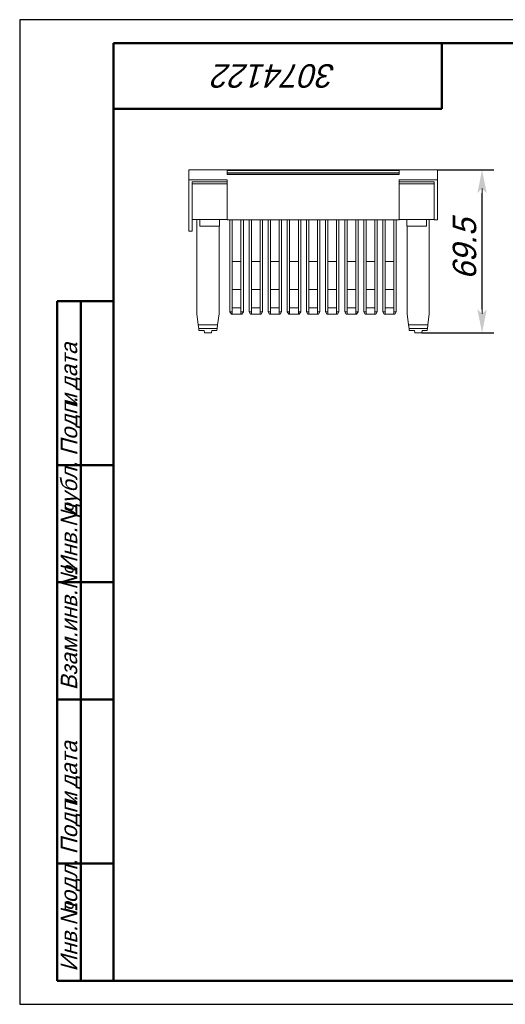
# Model space of a CAD drawing. Header units: millimetres. Extents: x 0 to 297, y 0 to 210.
# Tile 1 of 2: x 0 to 104, y 0 to 210. Entities that reach past the tile are written whole.
import ezdxf

# ---------------------------------------------------------------- set-up
doc = ezdxf.new("R2010")
doc.units = ezdxf.units.MM
doc.styles.add('TextStyle_1', font='T-FLEX Type A.TTF', dxfattribs={"oblique": 15, "height": 5})
doc.styles.add('TextStyle_2', font='T-FLEX Type A.TTF', dxfattribs={"oblique": 15, "height": 3.5})
doc.styles.add('TextStyle_7', font='T-FLEX Type A.TTF', dxfattribs={"oblique": 15, "height": 5})
doc.dimstyles.new('DIM_ST_1', dxfattribs={"dimtxt": 5, "dimasz": 5, "dimexe": 2.5, "dimexo": 0, "dimtad": 1, "dimlfac": 2, "dimrnd": 0.01, "dimdsep": 46, "dimtxsty": 'TextStyle_1', "dimblk": 'Arrow_3_C7_Status', "dimcen": 0.09, "dimclrd": 7, "dimclre": 7, "dimclrt": 7, "dimazin": 0, "dimtfac": 1, "dimtdec": 0, "dimtmove": 0, "dimatfit": 0, "dimldrblk": 'NONE', "dimfxl": 1, "dimtvp": 1, "dimtolj": 1, "dimarcsym": 0})

# ---------------------------------------------------------------- blocks, each defined once
blk = doc.blocks.new('Arrow_3_C7_Status')
at = {"color": 7, "linetype": 'Continuous', "lineweight": 0}
blk.add_line((-1, 0), (-0.8, 0), dxfattribs=at)
at = {"color": 7}
blk.add_solid([(-1, -0.2), (0, 0), (-0.8, 0), (-1, 0.2)], dxfattribs=at)
blk = doc.blocks.new('*D5')
at = {"color": 7, "lineweight": -2}
for p, q in [((89.03, 177.99), (101.06, 177.99)), ((98.56, 148.24), (98.56, 172.99)), ((85.72, 143.24), (101.06, 143.24))]:
    blk.add_line(p, q, dxfattribs=at)
at = {"layer": 'Defpoints', "color": 0}
for p in [(89.03, 177.99), (98.56, 177.99), (85.72, 143.24)]:
    blk.add_point(p, dxfattribs=at)
at = {"color": 7, "lineweight": -2, "xscale": 5, "yscale": 5, "zscale": 5}
for p, rotation in [((98.56, 177.99), 90.00000000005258), ((98.56, 143.24), 270.0000000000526)]:
    blk.add_blockref('Arrow_3_C7_Status', p, dxfattribs=dict(at, rotation=rotation))
blk = doc.blocks.new('_None')
blk = doc.blocks.new('_FR1Страница_1')
at = {"color": 7, "linetype": 'Continuous', "lineweight": 25}
for p, q in [((0, 210), (0, 0)), ((297, 210), (0, 210)), ((0, 0), (297, 0))]:
    blk.add_line(p, q, dxfattribs=at)
at = {"color": 7, "linetype": 'Continuous', "lineweight": 50}
for p, q in [((20, 5), (20, 205)), ((20, 205), (292, 205)), ((90, 191), (90, 205)), ((20, 191), (90, 191)), ((8, 5), (8, 150)), ((8, 150), (20, 150)), ((13, 150), (13, 5)), ((8, 115), (20, 115)), ((8, 90), (20, 90)), ((20, 65), (8, 65)), ((8, 30), (20, 30)), ((20, 5), (8, 5)), ((292, 5), (20, 5))]:
    blk.add_line(p, q, dxfattribs=at)
at = {"color": 7, "oblique": 15}
for s, height, rotation, style, p in [('3074122', 5, 180, 'TextStyle_7', (67.45, 200.5)), ('дата', 3.5, 90, 'TextStyle_2', (12.25, 131.01)), ('Подп.', 3.5, 90, 'TextStyle_2', (12.25, 117)), ('и', 3.5, 90, 'TextStyle_2', (12.25, 127.51)), ('дубл.', 3.5, 90, 'TextStyle_2', (12.25, 104.01)), ('Инв.№', 3.5, 90, 'TextStyle_2', (12.25, 92)), ('Взам.инв.№', 3.5, 90, 'TextStyle_2', (12.25, 67)), ('дата', 3.5, 90, 'TextStyle_2', (12.25, 46.01)), ('Подп.', 3.5, 90, 'TextStyle_2', (12.25, 32)), ('и', 3.5, 90, 'TextStyle_2', (12.25, 42.51)), ('подл.', 3.5, 90, 'TextStyle_2', (12.25, 19.01)), ('Инв.№', 3.5, 90, 'TextStyle_2', (12.25, 7))]:
    blk.add_text(s, height=height, rotation=rotation, dxfattribs=dict(at, style=style)).set_placement(p)
blk = doc.blocks.new('Страница_1')
at = {"color": 7, "linetype": 'Continuous', "lineweight": 20}
for p, q in [((89.0333, 177.9877), (36.0583, 177.9877)), ((36.0583, 175.8508), (36.0583, 177.9877)), ((80.8833, 177.8386), (44.2083, 177.8386)), ((44.2083, 177.0136), (44.2083, 177.8386)), ((80.8833, 177.3557), (44.2083, 177.3557)), ((44.2083, 177.2944), (80.8833, 177.2944)), ((80.8833, 177.0136), (44.2083, 177.0136)), ((80.8833, 177.0136), (80.8833, 177.8386)), ((89.0333, 175.8508), (89.0333, 177.9877)), ((36.0583, 169.8117), (36.0583, 175.8508)), ((44.2083, 175.8508), (36.0583, 175.8508)), ((36.7583, 174.8726), (36.7583, 175.3982)), ((36.7583, 175.3982), (44.2083, 175.3982)), ((36.7583, 174.9798), (44.2083, 174.9798)), ((36.7583, 173.9272), (36.7583, 174.8726)), ((44.2083, 175.0723), (44.2083, 175.8508)), ((44.2083, 174.3824), (44.2083, 175.0723)), ((44.2083, 173.9272), (44.2083, 174.3824)), ((80.8833, 175.0723), (80.8833, 175.8508)), ((89.0333, 175.8508), (80.8833, 175.8508)), ((88.3333, 175.3982), (80.8833, 175.3982)), ((80.8833, 174.3824), (80.8833, 175.0723)), ((88.3333, 174.9798), (80.8833, 174.9798)), ((80.8833, 173.9272), (80.8833, 174.3824)), ((88.3333, 174.8726), (88.3333, 175.3982)), ((88.3333, 173.9272), (88.3333, 174.8726)), ((89.0333, 168.6134), (89.0333, 175.8508)), ((36.7583, 172.958), (36.7583, 173.9272)), ((36.7583, 172.958), (36.7583, 172.6384)), ((36.7583, 172.6384), (36.7583, 172.4386)), ((36.7583, 169.8117), (36.7583, 172.4386)), ((44.2083, 172.958), (44.2083, 173.9272)), ((44.2083, 172.6384), (44.2083, 172.958)), ((44.2083, 172.6384), (44.2083, 171.594)), ((80.8833, 172.958), (80.8833, 173.9272)), ((80.8833, 172.6384), (80.8833, 172.958)), ((80.8833, 172.6384), (80.8833, 171.594)), ((88.3333, 172.958), (88.3333, 173.9272)), ((88.3333, 172.958), (88.3333, 172.6384)), ((88.3333, 172.6384), (88.3333, 172.4386)), ((88.3333, 168.8376), (88.3333, 172.4386)), ((44.2083, 171.594), (44.2083, 168.9722)), ((80.8833, 171.594), (80.8833, 168.9722)), ((36.0583, 169.8117), (36.0583, 166.4217)), ((36.7583, 169.8117), (36.7583, 166.4217)), ((44.2083, 168.2131), (44.2083, 168.9722)), ((44.2083, 168.2131), (44.2083, 167.307)), ((80.8833, 168.2131), (80.8833, 168.9722)), ((80.8833, 168.2131), (80.8833, 167.307)), ((88.3333, 168.213), (88.3333, 168.8376)), ((88.3333, 168.213), (88.3333, 167.307)), ((89.0333, 168.6134), (89.0333, 167.307)), ((36.0583, 165.5041), (36.0583, 166.4217)), ((36.7583, 167.3506), (44.2083, 167.3506)), ((36.7583, 165.5041), (36.7583, 166.4217)), ((37.7833, 147.2382), (37.7833, 167.3506)), ((38.3833, 167.3506), (38.3833, 166.3204)), ((38.3833, 166.3204), (38.3833, 165.998)), ((38.3833, 165.998), (42.5833, 165.998)), ((42.4833, 165.998), (42.4833, 147.2382)), ((42.5833, 167.3506), (42.5833, 166.3204)), ((42.5833, 166.3204), (42.5833, 165.998)), ((44.2083, 167.307), (80.8833, 167.307)), ((44.8208, 147.7074), (44.8208, 167.307)), ((45.3208, 147.7074), (45.3208, 167.307)), ((47.1708, 167.307), (47.1708, 147.7074)), ((47.6708, 167.307), (47.6708, 147.7074)), ((48.8958, 147.7074), (48.8958, 167.307)), ((49.3958, 147.7074), (49.3958, 167.307)), ((51.2458, 167.307), (51.2458, 147.7074)), ((51.7458, 167.307), (51.7458, 147.7074)), ((52.9708, 147.7074), (52.9708, 167.307)), ((53.4708, 147.7074), (53.4708, 167.307)), ((55.3208, 167.307), (55.3208, 147.7074)), ((55.8208, 167.307), (55.8208, 147.7074)), ((57.0458, 147.7074), (57.0458, 167.307)), ((57.5458, 147.7074), (57.5458, 167.307)), ((59.3958, 167.307), (59.3958, 147.7074)), ((59.8958, 167.307), (59.8958, 147.7074)), ((61.1208, 147.7074), (61.1208, 167.307)), ((61.6208, 147.7074), (61.6208, 167.307)), ((63.4708, 167.307), (63.4708, 147.7074)), ((63.9708, 167.307), (63.9708, 147.7074)), ((65.1958, 147.7074), (65.1958, 167.307)), ((65.6958, 147.7074), (65.6958, 167.307)), ((67.5458, 167.307), (67.5458, 147.7074)), ((68.0458, 167.307), (68.0458, 147.7074)), ((69.2708, 147.7074), (69.2708, 167.307)), ((69.7708, 147.7074), (69.7708, 167.307)), ((71.6208, 167.307), (71.6208, 147.7074)), ((72.1208, 167.307), (72.1208, 147.7074)), ((73.3458, 147.7074), (73.3458, 167.307)), ((73.8458, 147.7074), (73.8458, 167.307)), ((75.6958, 167.307), (75.6958, 147.7074)), ((76.1958, 167.307), (76.1958, 147.7074)), ((77.4208, 147.7074), (77.4208, 167.307)), ((77.9208, 147.7074), (77.9208, 167.307)), ((79.7708, 167.307), (79.7708, 147.7074)), ((80.2708, 167.307), (80.2708, 147.7074)), ((80.8833, 167.3506), (88.3333, 167.3506)), ((82.5083, 167.3506), (82.5083, 166.3204)), ((82.5083, 166.3204), (82.5083, 165.998)), ((82.5083, 165.998), (86.7083, 165.998)), ((82.6083, 165.998), (82.6083, 147.2382)), ((86.7083, 167.3506), (86.7083, 166.3204)), ((86.7083, 166.3204), (86.7083, 165.998)), ((87.3083, 147.2382), (87.3083, 167.3506)), ((88.3333, 167.307), (89.0333, 167.307)), ((36.0583, 165.5041), (36.0583, 164.9756)), ((36.0583, 164.9756), (36.0583, 164.8751)), ((36.0583, 164.8751), (36.7583, 164.8751)), ((36.7583, 165.5041), (36.7583, 164.9756)), ((36.7583, 164.9756), (36.7583, 164.8751)), ((47.1708, 158.4382), (45.3208, 158.4382)), ((51.2458, 158.4382), (49.3958, 158.4382)), ((55.3208, 158.4382), (53.4708, 158.4382)), ((59.3958, 158.4382), (57.5458, 158.4382)), ((63.4708, 158.4382), (61.6208, 158.4382)), ((67.5458, 158.4382), (65.6958, 158.4382)), ((71.6208, 158.4382), (69.7708, 158.4382)), ((75.6958, 158.4382), (73.8458, 158.4382)), ((79.7708, 158.4382), (77.9208, 158.4382)), ((45.3208, 152.432), (47.1708, 152.432)), ((49.3958, 152.432), (51.2458, 152.432)), ((53.4708, 152.432), (55.3208, 152.432)), ((57.5458, 152.432), (59.3958, 152.432)), ((61.6208, 152.432), (63.4708, 152.432)), ((65.6958, 152.432), (67.5458, 152.432)), ((69.7708, 152.432), (71.6208, 152.432)), ((73.8458, 152.432), (75.6958, 152.432)), ((77.9208, 152.432), (79.7708, 152.432)), ((38.0691, 144.911), (37.7833, 147.2382)), ((42.4833, 147.2382), (42.1976, 144.911)), ((45.1208, 147.1877), (44.8208, 147.7074)), ((45.3208, 147.7074), (44.8208, 147.7074)), ((45.3208, 147.1877), (45.1208, 147.1877)), ((45.3208, 148.55), (47.1708, 148.55)), ((47.1708, 148.537), (45.3208, 148.537)), ((45.3208, 147.1877), (45.3208, 147.7074)), ((45.3208, 147.1877), (47.1708, 147.1877)), ((47.6708, 147.7074), (47.1708, 147.7074)), ((47.1708, 147.7074), (47.1708, 147.1877)), ((47.3708, 147.1877), (47.1708, 147.1877)), ((47.6708, 147.7074), (47.3708, 147.1877)), ((49.3958, 147.7074), (48.8958, 147.7074)), ((49.1958, 147.1877), (48.8958, 147.7074)), ((49.3958, 147.1877), (49.1958, 147.1877)), ((49.3958, 148.55), (51.2458, 148.55)), ((51.2458, 148.537), (49.3958, 148.537)), ((49.3958, 147.1877), (49.3958, 147.7074)), ((49.3958, 147.1877), (51.2458, 147.1877)), ((51.7458, 147.7074), (51.2458, 147.7074)), ((51.2458, 147.7074), (51.2458, 147.1877)), ((51.4458, 147.1877), (51.2458, 147.1877)), ((51.7458, 147.7074), (51.4458, 147.1877)), ((53.4708, 147.7074), (52.9708, 147.7074)), ((53.2708, 147.1877), (52.9708, 147.7074)), ((53.4708, 147.1877), (53.2708, 147.1877)), ((53.4708, 148.55), (55.3208, 148.55)), ((55.3208, 148.537), (53.4708, 148.537)), ((53.4708, 147.1877), (53.4708, 147.7074)), ((53.4708, 147.1877), (55.3208, 147.1877)), ((55.8208, 147.7074), (55.3208, 147.7074)), ((55.3208, 147.7074), (55.3208, 147.1877)), ((55.5208, 147.1877), (55.3208, 147.1877)), ((55.8208, 147.7074), (55.5208, 147.1877)), ((57.3458, 147.1877), (57.0458, 147.7074)), ((57.5458, 147.7074), (57.0458, 147.7074)), ((57.5458, 147.1877), (57.3458, 147.1877)), ((57.5458, 148.55), (59.3958, 148.55)), ((59.3958, 148.537), (57.5458, 148.537)), ((57.5458, 147.1877), (57.5458, 147.7074)), ((57.5458, 147.1877), (59.3958, 147.1877)), ((59.3958, 147.7074), (59.3958, 147.1877)), ((59.8958, 147.7074), (59.3958, 147.7074)), ((59.5958, 147.1877), (59.3958, 147.1877)), ((59.8958, 147.7074), (59.5958, 147.1877)), ((61.4208, 147.1877), (61.1208, 147.7074)), ((61.6208, 147.7074), (61.1208, 147.7074)), ((61.6208, 147.1877), (61.4208, 147.1877)), ((61.6208, 148.55), (63.4708, 148.55)), ((63.4708, 148.537), (61.6208, 148.537)), ((61.6208, 147.1877), (61.6208, 147.7074)), ((61.6208, 147.1877), (63.4708, 147.1877)), ((63.4708, 147.7074), (63.4708, 147.1877)), ((63.9708, 147.7074), (63.4708, 147.7074)), ((63.6708, 147.1877), (63.4708, 147.1877)), ((63.9708, 147.7074), (63.6708, 147.1877)), ((65.6958, 147.7074), (65.1958, 147.7074)), ((65.4958, 147.1877), (65.1958, 147.7074)), ((65.6958, 147.1877), (65.4958, 147.1877)), ((65.6958, 148.55), (67.5458, 148.55)), ((67.5458, 148.537), (65.6958, 148.537)), ((65.6958, 147.1877), (65.6958, 147.7074)), ((65.6958, 147.1877), (67.5458, 147.1877)), ((67.5458, 147.7074), (67.5458, 147.1877)), ((68.0458, 147.7074), (67.5458, 147.7074)), ((67.7458, 147.1877), (67.5458, 147.1877)), ((68.0458, 147.7074), (67.7458, 147.1877)), ((69.7708, 147.7074), (69.2708, 147.7074)), ((69.5708, 147.1877), (69.2708, 147.7074)), ((69.7708, 147.1877), (69.5708, 147.1877)), ((69.7708, 148.55), (71.6208, 148.55)), ((71.6208, 148.537), (69.7708, 148.537)), ((69.7708, 147.1877), (69.7708, 147.7074)), ((69.7708, 147.1877), (71.6208, 147.1877)), ((71.6208, 147.7074), (71.6208, 147.1877)), ((72.1208, 147.7074), (71.6208, 147.7074)), ((71.8208, 147.1877), (71.6208, 147.1877)), ((72.1208, 147.7074), (71.8208, 147.1877)), ((73.8458, 147.7074), (73.3458, 147.7074)), ((73.6458, 147.1877), (73.3458, 147.7074)), ((73.8458, 147.1877), (73.6458, 147.1877)), ((73.8458, 148.55), (75.6958, 148.55)), ((75.6958, 148.537), (73.8458, 148.537)), ((73.8458, 147.1877), (73.8458, 147.7074)), ((73.8458, 147.1877), (75.6958, 147.1877)), ((76.1958, 147.7074), (75.6958, 147.7074)), ((75.6958, 147.7074), (75.6958, 147.1877)), ((75.8958, 147.1877), (75.6958, 147.1877)), ((76.1958, 147.7074), (75.8958, 147.1877)), ((77.9208, 147.7074), (77.4208, 147.7074)), ((77.7208, 147.1877), (77.4208, 147.7074)), ((77.9208, 147.1877), (77.7208, 147.1877)), ((77.9208, 148.55), (79.7708, 148.55)), ((79.7708, 148.537), (77.9208, 148.537)), ((77.9208, 147.1877), (77.9208, 147.7074)), ((77.9208, 147.1877), (79.7708, 147.1877)), ((80.2708, 147.7074), (79.7708, 147.7074)), ((79.7708, 147.7074), (79.7708, 147.1877)), ((79.9708, 147.1877), (79.7708, 147.1877)), ((80.2708, 147.7074), (79.9708, 147.1877)), ((82.6083, 147.2382), (82.8941, 144.911)), ((87.0226, 144.911), (87.3083, 147.2382)), ((42.1976, 144.911), (38.0691, 144.911)), ((38.1669, 144.1142), (38.0691, 144.911)), ((42.1976, 144.911), (42.0998, 144.1142)), ((82.8941, 144.911), (87.0226, 144.911)), ((82.8941, 144.911), (82.9919, 144.1142)), ((86.9248, 144.1142), (87.0226, 144.911)), ((38.2159, 143.7151), (38.1669, 144.1142)), ((42.0998, 144.1142), (38.1669, 144.1142)), ((39.3159, 143.7151), (38.2159, 143.7151)), ((38.2171, 143.7058), (38.2159, 143.7151)), ((38.2171, 143.7058), (39.3171, 143.7058)), ((39.3745, 143.2382), (39.3159, 143.7151)), ((40.8922, 143.2382), (39.3745, 143.2382)), ((40.9508, 143.7151), (40.8922, 143.2382)), ((40.9496, 143.7058), (42.0496, 143.7058)), ((42.0508, 143.7151), (40.9508, 143.7151)), ((42.0508, 143.7151), (42.0496, 143.7058)), ((42.0998, 144.1142), (42.0508, 143.7151)), ((82.9919, 144.1142), (83.0409, 143.7151)), ((82.9919, 144.1142), (86.9248, 144.1142)), ((83.0409, 143.7151), (84.1409, 143.7151)), ((83.0409, 143.7151), (83.0421, 143.7058)), ((84.1421, 143.7058), (83.0421, 143.7058)), ((84.1409, 143.7151), (84.1995, 143.2382)), ((84.1995, 143.2382), (85.7172, 143.2382)), ((85.7172, 143.2382), (85.7758, 143.7151)), ((86.8746, 143.7058), (85.7746, 143.7058)), ((85.7758, 143.7151), (86.8758, 143.7151)), ((86.8746, 143.7058), (86.8758, 143.7151)), ((86.8758, 143.7151), (86.9248, 144.1142))]:
    blk.add_line(p, q, dxfattribs=at)
blk.add_blockref('_FR1Страница_1', (0, 0))
at = {"color": 7, "style": 'TextStyle_1', "oblique": 15}
blk.add_text('69.5', height=5, rotation=90, dxfattribs=at).set_placement((97.31, 154.55))
dim = blk.add_linear_dim(base=(98.56, 177.9877), p1=(85.7172, 143.2382), p2=(89.0333, 177.9877), angle=90, text=' ', dimstyle='DIM_ST_1')
dim.commit()
dim.dimension.update_dxf_attribs({"geometry": '*D5', "text_midpoint": (98.56, 159.73), "dimtype": 160})

msp = doc.modelspace()

# ---------------------------------------------------------------- block references
msp.add_blockref('Страница_1', (0, 0))

doc.saveas('drawing.dxf')
